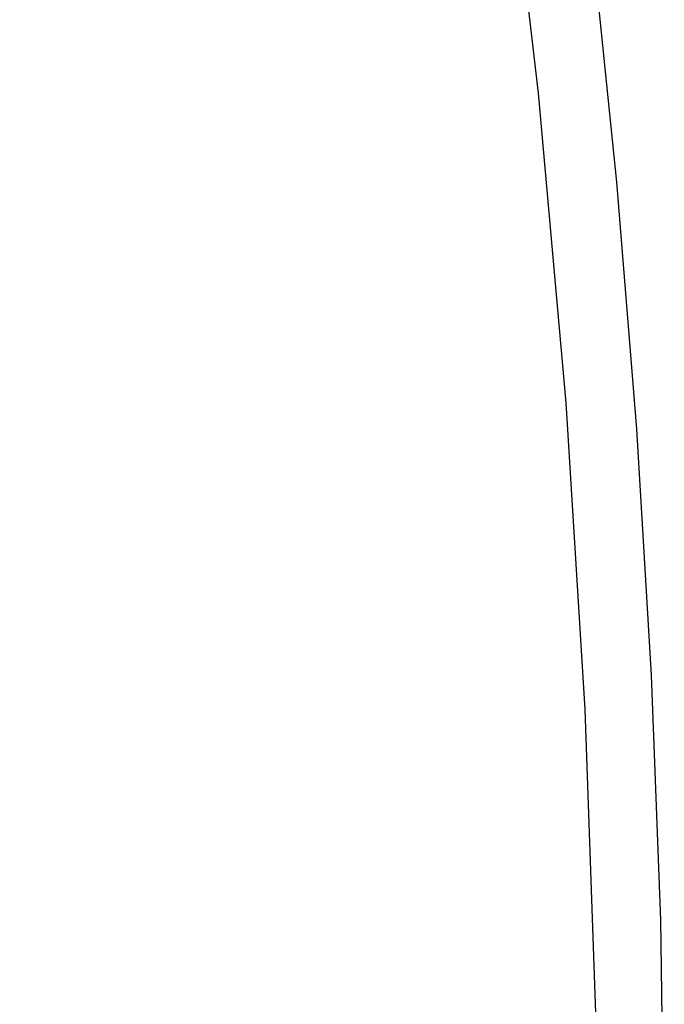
# Model space of a CAD drawing. Header units: millimetres. Extents: x -2637 to -1637, y 678 to 1678.
# Tile 31 of 256: x -2396.9 to -2394.84, y 1047.75 to 1050.9. Entities that reach past the tile are written whole.
import ezdxf

# ---------------------------------------------------------------- set-up
doc = ezdxf.new("R2010")
doc.units = ezdxf.units.MM
doc.layers.add('Make2D$B.SHOW mini', color=7, linetype='Continuous', true_color=0x000000)

msp = doc.modelspace()

# ---------------------------------------------------------------- linework, layer by layer
at = {"layer": 'Make2D$B.SHOW mini', "color": 18, "lineweight": -3, "true_color": 0x000000}
for points in [[(-2395.0613, 1047.7181), (-2395.0951, 1048.6893), (-2395.1563, 1049.6709), (-2395.2448, 1050.661), (-2395.3604, 1051.6577), (-2395.5026, 1052.6591), (-2395.671, 1053.6633), (-2395.8651, 1054.6683), (-2396.0841, 1055.6723), (-2396.3275, 1056.6734), (-2396.5943, 1057.6699), (-2396.8837, 1058.6599), (-2397.1948, 1059.6419), (-2397.5265, 1060.6141), (-2397.8779, 1061.5751), (-2398.2478, 1062.5233), (-2398.6388, 1063.4658), (-2399.0538, 1064.4092), (-2399.4927, 1065.3519), (-2399.9554, 1066.292), (-2400.4414, 1067.2277), (-2400.9503, 1068.1573), (-2401.4816, 1069.0788)], [(-2394.8422, 1047.2368), (-2394.8536, 1048.0157), (-2394.8828, 1048.7994), (-2394.9297, 1049.5868), (-2394.994, 1050.377), (-2395.0754, 1051.1689), (-2395.1734, 1051.9615), (-2395.2877, 1052.7539), (-2395.4179, 1053.545), (-2395.5636, 1054.334), (-2395.7242, 1055.12), (-2395.8994, 1055.9021), (-2396.0885, 1056.6794), (-2396.3725, 1057.7466), (-2396.6881, 1058.8251), (-2397.0356, 1059.9126), (-2397.4152, 1061.0068), (-2397.8269, 1062.1054), (-2398.2706, 1063.2059), (-2398.7459, 1064.3056), (-2399.2525, 1065.4019), (-2399.7897, 1066.492), (-2400.3568, 1067.5731), (-2400.9528, 1068.6426)]]:
    msp.add_lwpolyline(points, dxfattribs=at)

doc.saveas('drawing.dxf')
